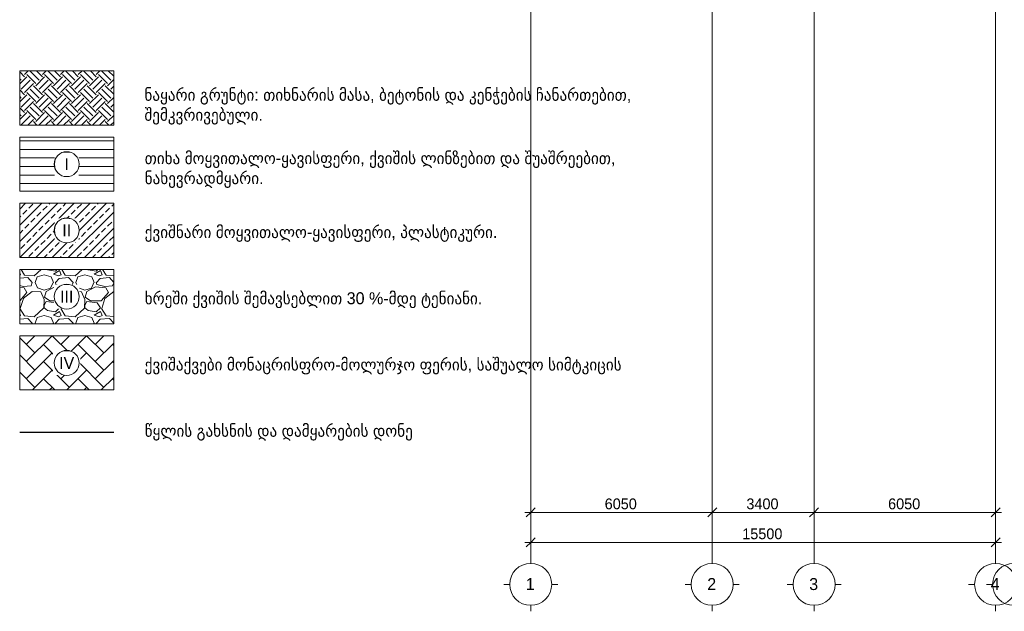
# Model space of a CAD drawing. Header units: millimetres. Extents: x -244621 to 957993, y -212233 to 286163.
# Tile 35 of 47: x 687999 to 720829, y -41050 to -21307. Entities that reach past the tile are written whole.
import ezdxf

# ---------------------------------------------------------------- set-up
doc = ezdxf.new("R2010")
doc.units = ezdxf.units.MM
doc.linetypes.add('DASHED', pattern=[19.05, 12.7, -6.35])
doc.linetypes.add('Section-Section_Pit_A_B2$0$Grid Line', pattern=[22.225, 12.7, -3.175, 3.175, -3.175])
for name, color, linetype, lineweight in [('S - HATCH', 252, 'Continuous', 5), ('S - LINE', 7, 'Continuous', 15), ('S - TEXT', 7, 'Continuous', 9), ('Section-Section_Pit_A_B1$0$Z-033_T_GRIDREF', 7, 'Continuous', 5), ('Section-Section_Pit_A_B2$0$A-010-D_DIM', 7, 'Continuous', 5), ('Section-Section_Pit_A_B2$0$A-010-D_DIM-200', 7, 'Continuous', 5), ('Section-Section_Pit_A_B2$0$Z-030-M_GRID', 7, 'Continuous', 5), ('Section-Section_Pit_A_B2$0$Z-033_T_GRIDREF', 7, 'Continuous', 5)]:
    doc.layers.add(name, color=color, linetype=linetype, lineweight=lineweight)
doc.layers.add('S - WATER', color=7, linetype='DASHED', lineweight=20, true_color=0x0216de)
doc.styles.add('Section-Section_Pit_A_B2$0$Cubicon', font='Cubicon.ttf', dxfattribs={"height": 400})
doc.styles.add('Section-Section_Pit_A_B2$0$Cubicon_1', font='Cubicon.ttf', dxfattribs={"height": 360})
doc.styles.add('Text_S2', font='Cubicon.ttf')
doc.dimstyles.new('Section-Section_Pit_A_B2$0$CUB_DIM_1_8', dxfattribs={"dimscale": 304.8, "dimtxt": 363.202515, "dimasz": 0.984252, "dimexe": 0.984252, "dimexo": 0.0625, "dimgap": 0, "dimtad": 1, "dimdec": 0, "dimzin": 0, "dimdsep": 46, "dimtxsty": 'Section-Section_Pit_A_B2$0$Cubicon_1', "dimblk1": 'Section-Section_Pit_A_B2$0$_Oblique', "dimblk2": 'Section-Section_Pit_A_B2$0$_Oblique', "dimsah": 1, "dimcen": 0.09, "dimdle": 0.656168, "dimazin": 0, "dimtfac": 1, "dimtdec": 4, "dimtix": 1, "dimtmove": 0, "dimatfit": 3, "dimfxl": 1.312336, "dimfxlon": 1, "dimtvp": 1, "dimtolj": 1, "dimtzin": 0, "dimarcsym": 2})

# ---------------------------------------------------------------- blocks, each defined once
blk = doc.blocks.new('Section-Section_Pit_A_B2$0$Grid - 00_CUB_ღერძის თავი-752507-Section_Pit_A_B2')
at = {"layer": 'Section-Section_Pit_A_B2$0$Z-033_T_GRIDREF'}
for p, q in [((-16100, -40200), (-16100, -40000)), ((-16800, -40900), (-17000, -40900)), ((-15400, -40900), (-15200, -40900)), ((-16100, -41600), (-16100, -41800))]:
    blk.add_line(p, q, dxfattribs=at)
blk.add_circle((-16100, -40900), 700, dxfattribs=at)
blk = doc.blocks.new('Section-Section_Pit_A_B2$0$DIMBLOCK1-Section_Pit_A_B2')
at = {"layer": 'Section-Section_Pit_A_B2$0$A-010-D_DIM-200', "transparency": 16777216}
for p, q in [((-16100, -39500), (-16100, -39200)), ((-16100, -39500), (-15950, -39350)), ((-600, -39500), (-600, -39200)), ((-600, -39500), (-450, -39350)), ((-400, -39500), (-16300, -39500)), ((-16100, -39500), (-16250, -39650)), ((-16100, -39500), (-16100, -39900)), ((-600, -39500), (-750, -39650)), ((-600, -39500), (-600, -39900))]:
    blk.add_line(p, q, dxfattribs=at)
at = {"layer": 'Section-Section_Pit_A_B2$0$A-010-D_DIM-200', "color": 0, "transparency": 16777216, "insert": (-9048, -39034), "char_height": 360, "width": 1676.32, "attachment_point": 1, "line_spacing_factor": 0.931288, "style": 'Section-Section_Pit_A_B2$0$Cubicon_1'}
blk.add_mtext('15500', dxfattribs=at)
blk = doc.blocks.new('Section-Section_Pit_A_B2$0$_Oblique')
at = {"color": 0, "linetype": 'ByBlock', "lineweight": -2}
blk.add_line((-0.5, -0.5), (0.5, 0.5), dxfattribs=at)
blk = doc.blocks.new('Section-Section_Pit_A_B2$0$DIMBLOCK2-Section_Pit_A_B2')
at = {"layer": 'Section-Section_Pit_A_B2$0$A-010-D_DIM-200', "transparency": 16777216}
for p, q in [((-6650, -38500), (-6650, -38200)), ((-6650, -38500), (-6500, -38350)), ((-600, -38500), (-600, -38200)), ((-600, -38500), (-450, -38350)), ((-6650, -38500), (-6800, -38650)), ((-400, -38500), (-6650, -38500)), ((-6650, -38500), (-6650, -38900)), ((-600, -38500), (-750, -38650)), ((-600, -38500), (-600, -38900))]:
    blk.add_line(p, q, dxfattribs=at)
at = {"layer": 'Section-Section_Pit_A_B2$0$A-010-D_DIM-200', "color": 0, "transparency": 16777216, "insert": (-4184, -38034), "char_height": 360, "width": 1341.06, "attachment_point": 1, "line_spacing_factor": 0.931288, "style": 'Section-Section_Pit_A_B2$0$Cubicon_1'}
blk.add_mtext('6050', dxfattribs=at)
blk = doc.blocks.new('Section-Section_Pit_A_B2$0$DIMBLOCK3-Section_Pit_A_B2')
at = {"layer": 'Section-Section_Pit_A_B2$0$A-010-D_DIM-200', "transparency": 16777216}
for p, q in [((-10050, -38500), (-10050, -38200)), ((-10050, -38500), (-9900, -38350)), ((-6650, -38500), (-6650, -38200)), ((-6650, -38500), (-6500, -38350)), ((-10050, -38500), (-10200, -38650)), ((-6650, -38500), (-10050, -38500)), ((-10050, -38500), (-10050, -38900)), ((-6650, -38500), (-6800, -38650)), ((-6650, -38500), (-6650, -38900))]:
    blk.add_line(p, q, dxfattribs=at)
at = {"layer": 'Section-Section_Pit_A_B2$0$A-010-D_DIM-200', "color": 0, "transparency": 16777216, "insert": (-8909, -38034), "char_height": 360, "width": 1341.06, "attachment_point": 1, "line_spacing_factor": 0.931288, "style": 'Section-Section_Pit_A_B2$0$Cubicon_1'}
blk.add_mtext('3400', dxfattribs=at)
blk = doc.blocks.new('Section-Section_Pit_A_B2$0$DIMBLOCK4-Section_Pit_A_B2')
at = {"layer": 'Section-Section_Pit_A_B2$0$A-010-D_DIM-200', "transparency": 16777216}
for p, q in [((-16100, -38500), (-16100, -38200)), ((-16100, -38500), (-15950, -38350)), ((-10050, -38500), (-10050, -38200)), ((-10050, -38500), (-9900, -38350)), ((-10050, -38500), (-16300, -38500)), ((-16100, -38500), (-16250, -38650)), ((-16100, -38500), (-16100, -38900)), ((-10050, -38500), (-10200, -38650)), ((-10050, -38500), (-10050, -38900))]:
    blk.add_line(p, q, dxfattribs=at)
at = {"layer": 'Section-Section_Pit_A_B2$0$A-010-D_DIM-200', "color": 0, "transparency": 16777216, "insert": (-13634, -38034), "char_height": 360, "width": 1341.06, "attachment_point": 1, "line_spacing_factor": 0.931288, "style": 'Section-Section_Pit_A_B2$0$Cubicon_1'}
blk.add_mtext('6050', dxfattribs=at)
blk = doc.blocks.new('Section-Section_Pit_A_B1$0$Grid - 00_CUB_ღერძის თავი-752507-Section_Pit_A_B1')
at = {"layer": 'Section-Section_Pit_A_B1$0$Z-033_T_GRIDREF'}
for p, q in [((0, -40200), (0, -40000)), ((-700, -40900), (-900, -40900)), ((700, -40900), (900, -40900)), ((0, -41600), (0, -41800))]:
    blk.add_line(p, q, dxfattribs=at)
blk.add_circle((0, -40900), 700, dxfattribs=at)
blk = doc.blocks.new('Section-Section_Pit_A_B1')
at = {"layer": 'Section-Section_Pit_A_B1$0$Z-033_T_GRIDREF'}
blk.add_blockref('Section-Section_Pit_A_B1$0$Grid - 00_CUB_ღერძის თავი-752507-Section_Pit_A_B1', (0, 0), dxfattribs=at)
blk = doc.blocks.new('Section-Section_Pit_A_B2')
at = {"layer": 'Section-Section_Pit_A_B2$0$Z-030-M_GRID', "linetype": 'Section-Section_Pit_A_B2$0$Grid Line'}
for p, q in [((-16100, -40000), (-16100, 31005.2)), ((-10050, -40000), (-10050, 31005.2)), ((-6650, -40000), (-6650, 31005.2)), ((-600, -40000), (-600, 31005.2))]:
    blk.add_line(p, q, dxfattribs=at)
at = {"layer": 'Section-Section_Pit_A_B2$0$Z-033_T_GRIDREF'}
for p in [(0, 0), (6050, 0), (9450, 0), (15500, 0)]:
    blk.add_blockref('Section-Section_Pit_A_B2$0$Grid - 00_CUB_ღერძის თავი-752507-Section_Pit_A_B2', p, dxfattribs=at)
at = {"layer": 'Section-Section_Pit_A_B2$0$Z-033_T_GRIDREF', "char_height": 400, "width": 384.81, "attachment_point": 1, "style": 'Section-Section_Pit_A_B2$0$Cubicon'}
for s, insert in [('\\fCubicon|b0|i0|c204|p2|;1', (-16265.2, -40690.6)), ('\\fCubicon|b0|i0|c204|p2|;2', (-10215.2, -40690.6)), ('\\fCubicon|b0|i0|c204|p2|;3', (-6815.2, -40690.6)), ('\\fCubicon|b0|i0|c204|p2|;4', (-765.2, -40690.6))]:
    blk.add_mtext(s, dxfattribs=dict(at, insert=insert))
at = {"layer": 'Section-Section_Pit_A_B2$0$A-010-D_DIM'}
for base, p1, p2, override, picture, middle in [((-16100, -38500), (-10050, -38900), (-16100, -38900), {"dimpost": '<>', "dimfxl": 6050.000053}, 'Section-Section_Pit_A_B2$0$DIMBLOCK4-Section_Pit_A_B2', (-13075, -38316.3)), ((-10050, -38500), (-6650, -38900), (-10050, -38900), {"dimpost": '<>', "dimfxl": 3399.999947}, 'Section-Section_Pit_A_B2$0$DIMBLOCK3-Section_Pit_A_B2', (-8350, -38316.2)), ((-6650, -38500), (-600, -38900), (-6650, -38900), {"dimpost": '<>', "dimfxl": 6050}, 'Section-Section_Pit_A_B2$0$DIMBLOCK2-Section_Pit_A_B2', (-3625, -38316.3)), ((-16100, -39500), (-600, -39900), (-16100, -39900), {"dimpost": '<>', "dimfxl": 15500}, 'Section-Section_Pit_A_B2$0$DIMBLOCK1-Section_Pit_A_B2', (-8350, -39316.3))]:
    dim = blk.add_linear_dim(base=base, p1=p1, p2=p2, dimstyle='Section-Section_Pit_A_B2$0$CUB_DIM_1_8', override=override, dxfattribs=at)
    dim.commit()
    dim.dimension.update_dxf_attribs({"geometry": picture, "text_midpoint": middle})

msp = doc.modelspace()

# ---------------------------------------------------------------- hatches: boundary and pattern name
at = {"layer": 'S - HATCH'}
h = msp.add_hatch(dxfattribs=at)
h.set_pattern_fill('EARTH', color=256, scale=66.666667, angle=45)
h.set_pattern_definition([(45, (573809.2, -17149.25), (0, 598.6837), [423.3333, -423.3333]), (45, (573696.96, -17037), (0, 598.6837), [423.3333, -423.3333]), (45, (573584.7, -16924.74), (0, 598.6837), [423.3333, -423.3333]), (135, (573584.7, -16849.9), (-598.6837, 0), [423.3333, -423.3333]), (135, (573696.96, -16737.66), (-598.6837, 0), [423.3333, -423.3333]), (135, (573809.2, -16625.4), (-598.6837, 0), [423.3333, -423.3333])])
h.paths.add_polyline_path([(687999.4, -24823.2), (691134.8, -24823.2), (691134.8, -23012.9), (687999.4, -23012.9)])
at = {"layer": 'S - HATCH', "transparency": 33554516}
h = msp.add_hatch(dxfattribs=at)
h.set_pattern_fill('ANSI31', color=256, scale=90, angle=135)
h.set_pattern_definition([(180, (-70212.86, 46088.72), (-3e-14, -285.75), [])])
h.paths.add_polyline_path([(691134.8, -25223.2), (687999.4, -25223.2), (687999.4, -27033.5), (691134.8, -27033.5)])
h.paths.add_polyline_path([(689983.8, -26128.3, -1), (689150.4, -26128.3, -1)], flags=16)
h.paths.add_polyline_path([(689332.6, -26547.6), (689843.4, -26547.6), (689843.4, -25723.3), (689332.6, -25723.3)], flags=24)
h = msp.add_hatch(dxfattribs=at)
h.set_pattern_fill('ANSI33', color=256, scale=60)
h.set_pattern_definition([(45, (-70212.86, 46088.72), (-269.40768, 269.40768), []), (45, (-69943.45, 46088.72), (-269.40768, 269.40768), [190.5, -95.25])])
h.paths.add_polyline_path([(691134.8, -27433.5), (687999.4, -27433.5), (687999.4, -29243.7), (691134.8, -29243.7)])
h.paths.add_polyline_path([(689310.9, -28756.2), (689821.4, -28756.2), (689821.4, -28031.8), (689310.9, -28031.8)], flags=24)
at = {"layer": 'S - HATCH'}
h = msp.add_hatch(dxfattribs=at)
h.set_pattern_fill('GRAVEL', color=256, scale=53.552945, angle=180, style=0)
h.set_pattern_definition([(48.012787, (-71192.24, 44728.48), (10881.958416, 12242.203217), [183.002, -18117.2203]), (4.969741, (-71069.814, 44864.504), (-16322.937617, -1360.2448794), [314.037, -31089.6528]), (312.510447, (-70756.96, 44891.71), (-13602.448025, 14962.692816), [221.4315, -21921.7496]), (87.273689, (-70226.46, 45231.77), (-1360.244805, -27204.8960386), [285.9751, -28311.5341]), (112.833654, (-70212.86, 45517.42), (6801.22401, -16322.937623), [280.4213, -27761.7437]), (177.273689, (-70321.68, 45775.87), (27204.8960386, -1360.244805), [285.9751, -28311.5341]), (217.6942405, (-70607.33, 45789.47), (17683.1824244, 13602.4480204), [378.1875, -37440.5322]), (252.255328, (-70906.584, 45558.23), (-9521.713616, -29925.3856418), [357.048, -35347.7587]), (301.429566, (-71015.404, 45218.17), (10881.958417, -17683.182424), [286.9436, -28407.452]), (355.236358, (-70865.78, 44973.32), (-14962.692821, 1360.244804), [327.5905, -16051.926]), (42.397438, (-70539.32, 44946.12), (16322.9376227, 14962.6928219), [423.6455, -41940.938]), (318.814075, (-71573.1, 45245.37), (9521.713613, -8161.468812), [144.5954, -14315.0052]), (351.469234, (-71464.285, 45150.156), (-17683.1824257, 2720.489601), [275.0918, -27234.1568]), (45, (-71192.2, 45109.35), (4e-13, 1360.2448), [192.3672, -1731.3095]), (23.19859, (-71097.02, 44946.12), (-6801.22401, -2720.489603), [103.5935, -10255.7223]), (111.80141, (-71001.8, 44986.93), (1360.2448, -4080.734406), [146.5024, -7178.64]), (210.963757, (-71056.2, 45122.95), (-4080.734406, -2720.489604), [237.9463, -7693.5757]), (341.56505, (-71260.25, 45000.53), (-2720.4896, 1360.2448), [172.0587, -4129.413]), (196.38954, (-70212.86, 44986.93), (-13602.448019, -4080.734406), [241.0354, -23862.564]), (250.346176, (-70444.1, 44918.91), (5440.979208, 14962.692821), [202.2154, -20019.2774]), (113.19859, (-71260.25, 44728.48), (2720.489603, -6801.22401), [207.1857, -10152.13]), (163.61046, (-71341.86, 44918.914), (13602.44802, -4080.734405), [241.0354, -23862.564]), (159.443955, (-70212.86, 45830.28), (6801.22401, -2720.489604), [232.4386, -11389.498]), (114.77514, (-70430.5, 45911.89), (6801.224018, -14962.692818), [194.7571, -19280.9845]), (246.80141, (-71273.85, 46088.72), (-2720.489603, -6801.22401), [207.1857, -10152.13]), (197.354025, (-71355.465, 45898.29), (17683.182425, 5440.979209), [228.0192, -22573.8387]), (249.443955, (-70607.33, 46088.72), (2720.489604, 6801.22401), [116.2193, -11505.7174]), (281.309932, (-71192.24, 46088.72), (1360.2448, -5440.97921), [69.359, -6866.556]), (345.963757, (-71178.63, 46020.7), (-4080.7344, 1360.2448), [280.4213, -5328.0117]), (6.009006, (-70906.584, 45952.7), (-13602.448019, -1360.2448026), [259.8748, -25727.5657]), (123.69007, (-71056.2, 45245.37), (1360.2448, -2720.4896), [196.1772, -4708.2552]), (173.1572266, (-71165.03, 45408.6), (-23124.161633, 2720.4896027), [342.5015, -33907.5875]), (240.945396, (-71505.09, 45449.41), (5440.979208, 9521.713613), [140.0454, -13864.532]), (270, (-71573.1, 45327), (1360.2448, -1360.2448), [81.6147, -1278.63]), (300.256437, (-70879.38, 45911.89), (-5440.979207, 9521.713614), [188.9706, -18708.154]), (228.012788, (-70784.16, 45748.66), (-10881.958416, -12242.203217), [366.0038, -17934.2184]), (180, (-71029, 45476.6), (-1360.2448, -1360.2448), [353.6636, -1006.5812]), (145.304846, (-71382.67, 45476.614), (-13602.448025, 9521.713606), [215.0737, -21292.285]), (74.054604, (-71559.5, 45599.04), (1360.2448, 5440.97921), [198.0544, -9704.6773]), (27.645975, (-71505.09, 45789.47), (25844.6512377, 13602.4480176), [322.4664, -31924.2303]), (355.426079, (-71219.44, 45939.1), (17683.182425, -1360.244802), [341.148, -33773.618])])
h.paths.add_polyline_path([(691134.8, -29643.7), (687999.4, -29643.7), (687999.4, -31454), (691134.8, -31454)])
h.paths.add_polyline_path([(689233.3, -30966.4), (689899, -30966.4), (689899, -30242), (689233.3, -30242)], flags=24)
h = msp.add_hatch(dxfattribs=at)
h.set_pattern_fill('AR-HBONE', color=256, scale=4)
h.set_pattern_definition([(45, (308893.25, 11537.9), (0, 574.7364), [1219.2, -406.4]), (135, (309180.62, 11825.26), (6e-14, 574.7364), [1219.2, -406.4])])
h.paths.add_polyline_path([(691134.8, -31854), (687999.4, -31854), (687999.4, -33664.2), (691134.8, -33664.2)])
h.paths.add_polyline_path([(689179.2, -33176.7), (689907.2, -33176.7), (689907.2, -32452.3), (689179.2, -32452.3)], flags=24)

# ---------------------------------------------------------------- linework, layer by layer
at = {"layer": 'S - HATCH', "color": 252, "lineweight": 5}
msp.add_lwpolyline([(687999.4, -23012.9), (691134.8, -23012.9), (691134.8, -24823.2), (687999.4, -24823.2)], close=True, dxfattribs=at)
at = {"layer": 'S - HATCH', "color": 252, "transparency": 33554516}
msp.add_lwpolyline([(687999.4, -25223.2), (691134.8, -25223.2), (691134.8, -27033.5), (687999.4, -27033.5)], close=True, dxfattribs=at)
at = {"layer": 'S - HATCH', "color": 252}
for points in [[(687999.4, -27433.5), (691134.8, -27433.5), (691134.8, -29243.7), (687999.4, -29243.7)], [(687999.4, -29643.7), (691134.8, -29643.7), (691134.8, -31454), (687999.4, -31454)], [(687999.4, -31854), (691134.8, -31854), (691134.8, -33664.2), (687999.4, -33664.2)]]:
    msp.add_lwpolyline(points, close=True, dxfattribs=at)
at = {"layer": 'S - WATER', "color": 5, "linetype": 'DASHED', "lineweight": 30}
msp.add_lwpolyline([(687999.4, -35073.2), (691134.8, -35073.2)], dxfattribs=at)

# ---------------------------------------------------------------- block references
at = {"layer": 'S - LINE'}
for name in ['Section-Section_Pit_A_B1', 'Section-Section_Pit_A_B2']:
    msp.add_blockref(name, (721138.7, 750), dxfattribs=at)

# ---------------------------------------------------------------- texts
at = {"layer": 'S - TEXT', "char_height": 400, "width": 17223.426, "attachment_point": 1, "style": 'Text_S2'}
for s, insert in [('ნაყარი გრუნტი: თიხნარის მასა, ბეტონის და კენჭების ჩანართებით, შემკვრივებული.', (692158, -23611.5)), ('თიხა მოყვითალო-ყავისფერი, ქვიშის ლინზებით და შუაშრეებით, ნახევრადმყარი.', (692166.7, -25726.4)), ('\\pxql;ქვიშნარი მოყვითალო-ყავისფერი, პლასტიკური.', (692166.7, -28192.6)), ('\\pxql;ხრეში ქვიშის შემავსებლით 30 %-მდე ტენიანი.', (692166.7, -30402.8)), ('\\pxql;ქვიშაქვები მონაცრისფრო-მოლურჯო ფერის, საშუალო სიმტკიცის', (692166.7, -32613.1)), ('\\pxql;წყლის გახსნის და დამყარების დონე', (692166.7, -34823.3))]:
    msp.add_mtext(s, dxfattribs=dict(at, insert=insert))

# ---------------------------------------------------------------- next in the draw order: texts
at = {"layer": 'S - TEXT', "char_height": 400, "attachment_point": 5, "style": 'Text_S2', "bg_fill": 3, "box_fill_scale": 1.5, "bg_fill_color": 256, "bg_fill_transparency": 0}
for s, insert in [('\\pxqc;I', (689567.1, -26128.3)), ('\\pxqc;II', (689567.1, -28338.6)), ('\\pxqc;III', (689567.1, -30548.9)), ('\\pxqc;IV', (689567.1, -32759.1))]:
    msp.add_mtext(s, dxfattribs=dict(at, insert=insert))

# ---------------------------------------------------------------- next in the draw order: linework, layer by layer
at = {"layer": 'S - TEXT'}
for centre in [(689567.1, -26128.3), (689567.1, -28338.6), (689567.1, -30548.9), (689567.1, -32759.1)]:
    msp.add_circle(centre, 416.7, dxfattribs=at)

doc.saveas('drawing.dxf')
